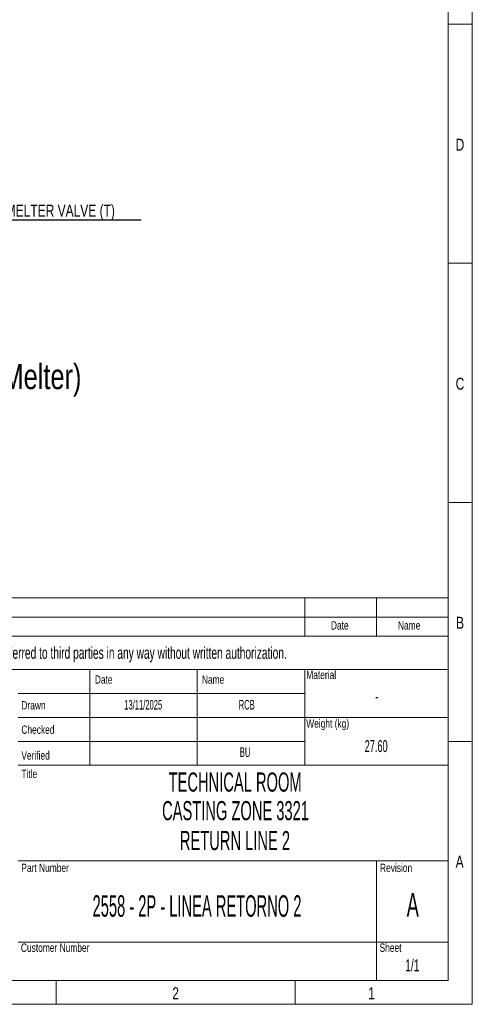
# Model space of a CAD drawing. Header units: millimetres. Extents: x 15 to 592, y 5 to 415.
# Tile 13 of 14: x 494 to 592, y 5 to 211. Entities that reach past the tile are written whole.
import ezdxf

# ---------------------------------------------------------------- set-up
doc = ezdxf.new("R2010")
doc.units = ezdxf.units.MM
doc.layers.add('COTAS', color=166, linetype='Continuous')
doc.layers.add('SLD-0', color=179, linetype='Continuous')
doc.styles.add('SLDTEXTSTYLE0', font='TXT', dxfattribs={"width": 0.574367})
doc.styles.add('SLDTEXTSTYLE1', font='TXT', dxfattribs={"width": 0.638186})
doc.styles.add('SLDTEXTSTYLE2', font='TXT', dxfattribs={"width": 0.75})
doc.styles.add('SLDTEXTSTYLE3', font='TXT', dxfattribs={"width": 0.510549})

# ---------------------------------------------------------------- blocks, each defined once
blk = doc.blocks.new('SW_NOTE_0_1')
at = {"layer": 'COTAS', "color": 0}
blk.add_line((32.94, 0), (0, 0), dxfattribs=at)
at = {"layer": 'COTAS', "color": 0, "insert": (0.45, 3.28), "char_height": 2.5, "attachment_point": 1, "style": 'SLDTEXTSTYLE2'}
blk.add_mtext('TO MELTER VALVE (T)', dxfattribs=at)

msp = doc.modelspace()

# ---------------------------------------------------------------- linework, layer by layer
at = {"color": 7, "linetype": 'Continuous', "lineweight": 18}
for p, q in [((589, 415), (589, 5)), ((584, 410), (584, 10)), ((584.001, 210), (583.999, 210)), ((584, 210), (589, 210)), ((584, 160), (589, 160)), ((584, 110), (589, 110)), ((404, 90), (584, 90)), ((554, 90), (554, 82)), ((569, 90), (569, 82)), ((584, 90), (584, 10)), ((404, 86), (584, 86)), ((404, 82), (584, 82)), ((404, 75), (584, 75)), ((509, 75), (509, 55)), ((531.5, 75), (531.5, 55)), ((554, 75), (554, 70)), ((554, 70), (494, 70)), ((554, 70), (554, 65)), ((554, 65), (494, 65)), ((554, 65), (554, 60)), ((554, 65), (584, 65)), ((554, 60), (494, 60)), ((554, 60), (554, 55)), ((584, 60), (589, 60)), ((494, 55), (509, 55)), ((509, 55), (531.5, 55)), ((531.5, 55), (554, 55)), ((554, 55), (584, 55)), ((494, 35), (584, 35)), ((569, 35), (569, 10)), ((494, 18), (584, 18)), ((584, 10), (20, 10)), ((404, 10), (584, 10)), ((502, 10), (502, 5)), ((552, 10), (552, 5)), ((589, 5), (15, 5))]:
    msp.add_line(p, q, dxfattribs=at)

# ---------------------------------------------------------------- block references
at = {"layer": 'COTAS'}
msp.add_blockref('SW_NOTE_0_1', (486.796, 168.9942), dxfattribs=at)

# ---------------------------------------------------------------- texts
at = {"color": 7, "linetype": 'Continuous', "lineweight": 0}
for s, insert, char_height, attachment_point, style in [('D', (586.4714, 186.0627), 2.5, 2, 'SLDTEXTSTYLE2'), ('C', (586.474, 136.0627), 2.5, 2, 'SLDTEXTSTYLE2'), ('Date', (561.3206, 85.1363), 1.75, 2, 'SLDTEXTSTYLE2'), ('Name', (575.8328, 85.1363), 1.75, 2, 'SLDTEXTSTYLE2'), ('B', (586.4809, 86.0627), 2.5, 2, 'SLDTEXTSTYLE2'), ('Material', (554.3102, 74.7965), 1.75, 1, 'SLDTEXTSTYLE2'), ('Date', (510.0704, 73.8116), 1.75, 1, 'SLDTEXTSTYLE2'), ('Name', (532.4656, 73.8116), 1.75, 1, 'SLDTEXTSTYLE2'), ('Drawn', (494.7, 68.4243), 1.75, 1, 'SLDTEXTSTYLE2'), ('Weight (kg)', (554.3102, 64.6233), 1.75, 1, 'SLDTEXTSTYLE2'), ('Checked', (494.7, 63.3274), 1.75, 1, 'SLDTEXTSTYLE2'), ('Verified', (494.7, 57.9358), 1.75, 1, 'SLDTEXTSTYLE2'), ('Title', (494.7, 54.0742), 1.75, 1, 'SLDTEXTSTYLE2'), ('A', (586.4002, 36.0627), 2.5, 2, 'SLDTEXTSTYLE2'), ('Part Number', (494.7, 34.4246), 1.75, 1, 'SLDTEXTSTYLE2'), ('Revision', (569.744, 34.4246), 1.75, 1, 'SLDTEXTSTYLE2'), ('2558 - 2P - LINEA RETORNO 2', (531.4516, 27.8184), 4.5, 2, 'SLDTEXTSTYLE3'), ('Customer Number', (494.6026, 17.7241), 1.75, 1, 'SLDTEXTSTYLE2'), ('Sheet', (569.6466, 17.7241), 1.75, 1, 'SLDTEXTSTYLE2'), ('2', (526.9748, 8.5627), 2.5, 2, 'SLDTEXTSTYLE2'), ('1', (567.9748, 8.5627), 2.5, 2, 'SLDTEXTSTYLE2')]:
    msp.add_mtext(s, dxfattribs=dict(at, insert=insert, char_height=char_height, attachment_point=attachment_point, style=style))
at = {"layer": 'COTAS', "insert": (427.0381, 138.9669), "char_height": 5.291667, "attachment_point": 1, "style": 'SLDTEXTSTYLE2'}
msp.add_mtext('QTY: 4 units (one for each Melter)', dxfattribs=at)
at = {"layer": 'SLD-0', "color": 7, "attachment_point": 2}
for s, insert, char_height, style in [('This drawing is property of INSERTEC. Must not be copied or transferred to third parties in any way without written authorization.', (489.5245, 79.7674), 2.5, 'SLDTEXTSTYLE1'), ('13/11/2025', (520.1994, 68.6629), 2, 'SLDTEXTSTYLE0'), ('RCB', (541.8529, 68.6629), 2, 'SLDTEXTSTYLE0'), ('-', (569.0913, 70.6716), 2.5, 'SLDTEXTSTYLE0'), ('27.60', (568.9384, 60.2674), 2.5, 'SLDTEXTSTYLE0'), ('BU', (541.5157, 58.7488), 2, 'SLDTEXTSTYLE0'), ('TECHNICAL ROOM', (539.4301, 53.4892), 4, 'SLDTEXTSTYLE0'), ('CASTING ZONE 3321', (539.5114, 47.5147), 4, 'SLDTEXTSTYLE0'), ('RETURN LINE 2', (539.3938, 41.2527), 4, 'SLDTEXTSTYLE0'), ('A', (576.5948, 28.3046), 5, 'SLDTEXTSTYLE0'), ('1/1', (576.4952, 14.4021), 2.5, 'SLDTEXTSTYLE1')]:
    msp.add_mtext(s, dxfattribs=dict(at, insert=insert, char_height=char_height, style=style))

doc.saveas('drawing.dxf')
